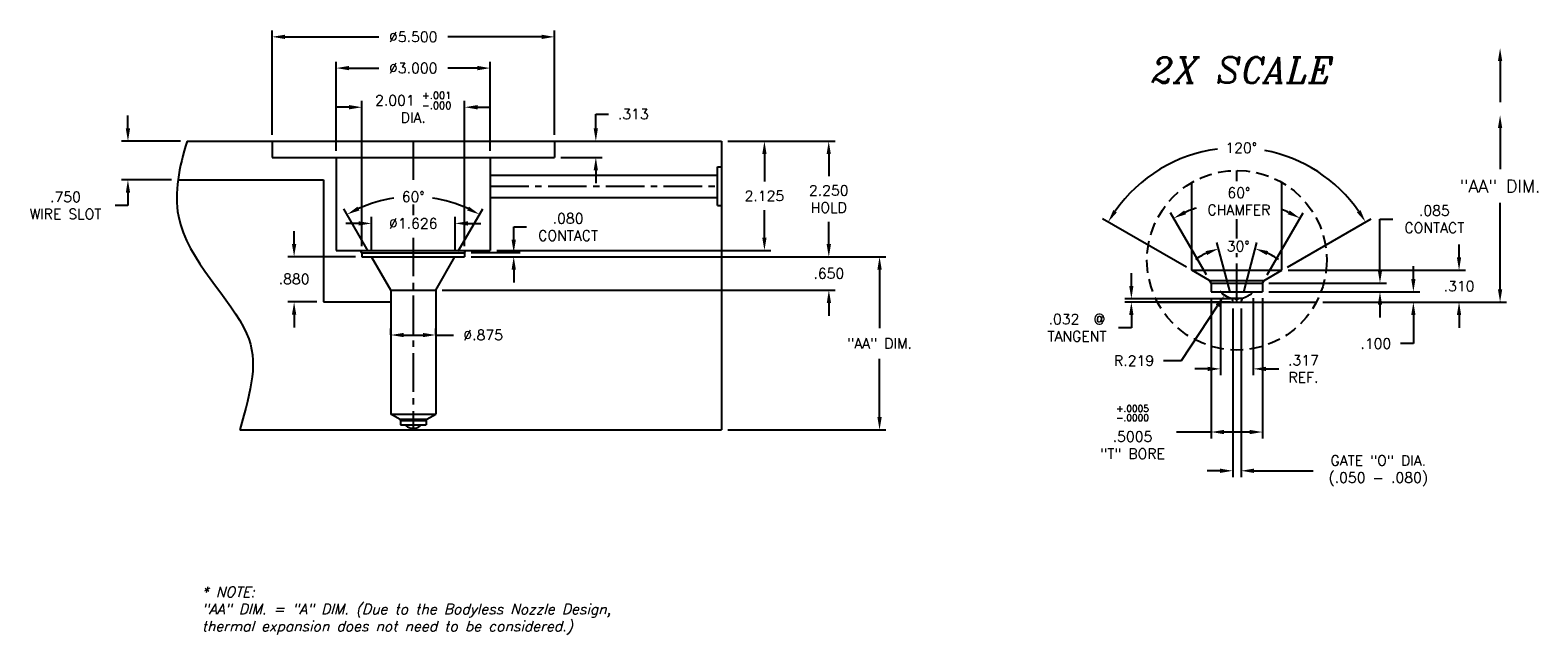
# Model space of a CAD drawing. Extents: x -55 to 76, y -100 to -24.
# Tile 16 of 22: x -9 to 21, y -59 to -47. Entities that reach past the tile are written whole.
import ezdxf
from ezdxf.enums import TextEntityAlignment as Align

# ---------------------------------------------------------------- set-up
doc = ezdxf.new("R2010")
doc.units = 0
doc.header["$MEASUREMENT"] = 0
doc.linetypes.add('CENTER2', pattern=[1.125, 0.75, -0.125, 0.125, -0.125])
doc.linetypes.add('HIDDEN', pattern=[0.375, 0.25, -0.125])
doc.layers.get('DEFPOINTS').update_dxf_attribs({"linetype": 'CONTINUOUS'})
for name, color, linetype in [('DIM_HIDDEN', 4, 'HIDDEN'), ('DIM_OSCO', 4, 'CONTINUOUS'), ('DIMENSIONS', 4, 'CONTINUOUS'), ('DSCV_BORE_CENTER', 22, 'CENTER2'), ('DSCV_BORE_SOLID', 1, 'CONTINUOUS'), ('NP_SHAPE_SOLID', 6, 'CONTINUOUS')]:
    doc.layers.add(name, color=color, linetype=linetype)
doc.styles.add('ITALIC', font='italic.shx')
doc.styles.add('ROMANS', font='romans.shx')
doc.dimstyles.new('CATALOG', dxfattribs={"dimscale": 2, "dimtxt": 0.1, "dimasz": 0.125, "dimexe": 0.0625, "dimexo": 0.0625, "dimgap": 0.09, "dimtad": 0, "dimtih": 1, "dimtoh": 1, "dimdec": 3, "dimzin": 4, "dimdsep": 46, "dimtxsty": 'ROMANS', "dimcen": 0, "dimclrd": 256, "dimclre": 256, "dimclrt": 256, "dimadec": 0, "dimazin": 0, "dimtfac": 0.7, "dimtdec": 3, "dimtofl": 0, "dimtmove": 0, "dimatfit": 3, "dimfxl": 1, "dimtolj": 1, "dimtzin": 4, "dimlwd": -1, "dimlwe": -1, "dimarcsym": 0})
doc.dimstyles.new('CATALOG_2XSCALE', dxfattribs={"dimscale": 2, "dimtxt": 0.1, "dimasz": 0.125, "dimexe": 0.0625, "dimexo": 0.0625, "dimgap": 0.09, "dimtad": 0, "dimtih": 1, "dimtoh": 1, "dimdec": 3, "dimlfac": 0.5, "dimzin": 4, "dimdsep": 46, "dimtxsty": 'ROMANS', "dimcen": 0, "dimclrd": 256, "dimclre": 256, "dimclrt": 256, "dimadec": 0, "dimazin": 0, "dimtfac": 0.7, "dimtdec": 3, "dimtofl": 0, "dimtmove": 0, "dimatfit": 3, "dimfxl": 1, "dimtolj": 1, "dimtzin": 4, "dimlwd": -1, "dimlwe": -1, "dimarcsym": 0})

# ---------------------------------------------------------------- blocks, each defined once
blk = doc.blocks.new('*D5')
at = {"layer": 'DEFPOINTS', "color": 0}
for p in [(14.614, -52.585), (14.774, -52.585), (14.774, -55.873)]:
    blk.add_point(p, dxfattribs=at)
at = {"layer": 'DIMENSIONS'}
for p, q in [((14.614, -52.71), (14.614, -55.998)), ((14.774, -52.71), (14.774, -55.998)), ((14.364, -55.873), (14.114, -55.873)), ((15.024, -55.873), (16.182, -55.873))]:
    blk.add_line(p, q, dxfattribs=at)
for points in [[(14.364, -55.831), (14.364, -55.915), (14.614, -55.873)], [(15.024, -55.831), (15.024, -55.915), (14.774, -55.873)]]:
    blk.add_solid(points, dxfattribs=at)
at = {"layer": 'DIMENSIONS', "insert": (17.447, -55.873), "char_height": 0.2, "attachment_point": 5, "style": 'ROMANS'}
blk.add_mtext('\\A1;GATE "O" DIA.\\P(.050 - .080)', dxfattribs=at)
blk = doc.blocks.new('*D19')
at = {"layer": 'DEFPOINTS', "color": 0}
for p in [(-0.343, -48.788), (-2.344, -51.622), (-0.343, -51.622)]:
    blk.add_point(p, dxfattribs=at)
at = {"layer": 'DIMENSIONS'}
for p, q in [((-2.344, -51.497), (-2.344, -48.663)), ((-0.343, -51.497), (-0.343, -48.663)), ((-2.594, -48.788), (-2.844, -48.788)), ((-0.093, -48.788), (0.157, -48.788))]:
    blk.add_line(p, q, dxfattribs=at)
for points in [[(-2.594, -48.746), (-2.594, -48.83), (-2.344, -48.788)], [(-0.093, -48.746), (-0.093, -48.83), (-0.343, -48.788)]]:
    blk.add_solid(points, dxfattribs=at)
at = {"layer": 'DIMENSIONS', "insert": (-1.344, -48.788), "char_height": 0.2, "attachment_point": 5, "style": 'ROMANS'}
blk.add_mtext('\\A1;\\A1;2.001 {\\H0.7x;\\S+.001^ -.000;\\P}DIA.', dxfattribs=at)
blk = doc.blocks.new('*D32')
at = {"layer": 'DEFPOINTS', "color": 0}
for p in [(1.406, -47.416), (-4.094, -49.452), (1.406, -49.452)]:
    blk.add_point(p, dxfattribs=at)
at = {"layer": 'DIMENSIONS'}
for p, q in [((-4.094, -49.327), (-4.094, -47.291)), ((-3.844, -47.416), (-2.014, -47.416)), ((1.156, -47.416), (-0.673, -47.416)), ((1.406, -49.327), (1.406, -47.291))]:
    blk.add_line(p, q, dxfattribs=at)
for points in [[(-3.844, -47.375), (-3.844, -47.458), (-4.094, -47.416)], [(1.156, -47.375), (1.156, -47.458), (1.406, -47.416)]]:
    blk.add_solid(points, dxfattribs=at)
at = {"layer": 'DIMENSIONS', "insert": (-1.344, -47.416), "char_height": 0.2, "attachment_point": 5, "style": 'ROMANS'}
blk.add_mtext('\\A1;%%c5.500 ', dxfattribs=at)
blk = doc.blocks.new('*D33')
at = {"layer": 'DEFPOINTS', "color": 0}
for p in [(0.156, -48.025), (-2.844, -49.765), (0.156, -49.765)]:
    blk.add_point(p, dxfattribs=at)
at = {"layer": 'DIMENSIONS'}
for p, q in [((-2.844, -49.64), (-2.844, -47.9)), ((-2.594, -48.025), (-2.014, -48.025)), ((-0.094, -48.025), (-0.673, -48.025)), ((0.156, -49.64), (0.156, -47.9))]:
    blk.add_line(p, q, dxfattribs=at)
for points in [[(-2.594, -47.983), (-2.594, -48.067), (-2.844, -48.025)], [(-0.094, -47.983), (-0.094, -48.067), (0.156, -48.025)]]:
    blk.add_solid(points, dxfattribs=at)
at = {"layer": 'DIMENSIONS', "insert": (-1.344, -48.025), "char_height": 0.2, "attachment_point": 5, "style": 'ROMANS'}
blk.add_mtext('\\A1;%%c3.000 ', dxfattribs=at)
blk = doc.blocks.new('*D34')
at = {"layer": 'DEFPOINTS', "color": 0}
for p in [(-0.531, -51.052), (-2.157, -51.702), (-0.531, -51.702)]:
    blk.add_point(p, dxfattribs=at)
at = {"layer": 'DIMENSIONS'}
for p, q in [((-2.407, -51.052), (-2.657, -51.052)), ((-2.157, -51.577), (-2.157, -50.927)), ((-0.531, -51.577), (-0.531, -50.927)), ((-0.281, -51.052), (-0.031, -51.052))]:
    blk.add_line(p, q, dxfattribs=at)
for points in [[(-2.407, -51.01), (-2.407, -51.094), (-2.157, -51.052)], [(-0.281, -51.01), (-0.281, -51.094), (-0.531, -51.052)]]:
    blk.add_solid(points, dxfattribs=at)
at = {"layer": 'DIMENSIONS', "insert": (-1.344, -51.052), "char_height": 0.2, "attachment_point": 5, "style": 'ROMANS'}
blk.add_mtext('\\A1;%%c1.626 ', dxfattribs=at)
blk = doc.blocks.new('*D35')
at = {"layer": 'DEFPOINTS', "color": 0}
for p in [(-1.781, -53.347), (-0.906, -53.227), (-0.906, -53.336)]:
    blk.add_point(p, dxfattribs=at)
at = {"layer": 'DIMENSIONS'}
for p, q in [((-1.781, -53.222), (-1.781, -53.102)), ((-0.906, -53.211), (-0.906, -53.102)), ((-1.531, -53.227), (-1.156, -53.227)), ((-0.906, -53.227), (-0.558, -53.227))]:
    blk.add_line(p, q, dxfattribs=at)
for points in [[(-1.531, -53.186), (-1.531, -53.269), (-1.781, -53.227)], [(-1.156, -53.186), (-1.156, -53.269), (-0.906, -53.227)]]:
    blk.add_solid(points, dxfattribs=at)
at = {"layer": 'DIMENSIONS', "insert": (0.018, -53.227), "char_height": 0.2, "attachment_point": 5, "style": 'ROMANS'}
blk.add_mtext('\\A1;%%c.875 ', dxfattribs=at)
blk = doc.blocks.new('*D36')
at = {"layer": 'DEFPOINTS', "color": 0}
for p in [(-0.343, -51.622), (0.612, -51.622), (-0.343, -51.702)]:
    blk.add_point(p, dxfattribs=at)
at = {"layer": 'DIMENSIONS'}
for p, q in [((0.612, -51.372), (0.612, -51.122)), ((0.612, -51.122), (0.862, -51.122)), ((-0.218, -51.622), (0.737, -51.622)), ((-0.218, -51.702), (0.737, -51.702)), ((0.612, -51.952), (0.612, -52.202))]:
    blk.add_line(p, q, dxfattribs=at)
for points in [[(0.571, -51.372), (0.654, -51.372), (0.612, -51.622)], [(0.571, -51.952), (0.654, -51.952), (0.612, -51.702)]]:
    blk.add_solid(points, dxfattribs=at)
at = {"layer": 'DIMENSIONS', "insert": (1.671, -51.122), "char_height": 0.2, "attachment_point": 5, "style": 'ROMANS'}
blk.add_mtext('\\A1;.080 \\PCONTACT', dxfattribs=at)
blk = doc.blocks.new('*D37')
at = {"layer": 'DEFPOINTS', "color": 0}
for p in [(-0.896, -50.571), (-2.157, -51.702), (-0.531, -51.702), (-1.781, -52.352), (-0.906, -52.352)]:
    blk.add_point(p, dxfattribs=at)
at = {"layer": 'DIMENSIONS'}
for p, q in [((-2.219, -51.594), (-2.695, -50.769)), ((-0.469, -51.594), (0.008, -50.769))]:
    blk.add_line(p, q, dxfattribs=at)
for start, end in [(98.3697, 114.4414), (65.5586, 81.6303)]:
    blk.add_arc((-1.344, -53.11), 2.578, start, end, dxfattribs=at)
for points in [[(-2.392, -50.8), (-2.43, -50.726), (-2.633, -50.877)], [(-0.258, -50.726), (-0.296, -50.8), (-0.055, -50.877)]]:
    blk.add_solid(points, dxfattribs=at)
at = {"layer": 'DIMENSIONS', "insert": (-1.344, -50.532), "char_height": 0.2, "attachment_point": 5, "style": 'ROMANS'}
blk.add_mtext('\\A1;60° ', dxfattribs=at)
blk = doc.blocks.new('*D38')
at = {"layer": 'DEFPOINTS', "color": 0}
for p in [(1.406, -49.452), (1.406, -49.765), (2.211, -49.765)]:
    blk.add_point(p, dxfattribs=at)
at = {"layer": 'DIMENSIONS'}
for p, q in [((2.211, -49.202), (2.211, -48.922)), ((2.211, -48.922), (2.461, -48.922)), ((1.531, -49.452), (2.336, -49.452)), ((1.531, -49.765), (2.336, -49.765)), ((2.211, -50.015), (2.211, -50.265))]:
    blk.add_line(p, q, dxfattribs=at)
for points in [[(2.169, -49.202), (2.252, -49.202), (2.211, -49.452)], [(2.169, -50.015), (2.252, -50.015), (2.211, -49.765)]]:
    blk.add_solid(points, dxfattribs=at)
at = {"layer": 'DIMENSIONS', "insert": (2.941, -48.922), "char_height": 0.2, "attachment_point": 5, "style": 'ROMANS'}
blk.add_mtext('\\A1;.313 ', dxfattribs=at)
blk = doc.blocks.new('*D39')
at = {"layer": 'DEFPOINTS', "color": 0}
for p in [(4.656, -49.452), (-0.343, -51.702), (6.746, -51.702)]:
    blk.add_point(p, dxfattribs=at)
at = {"layer": 'DIMENSIONS'}
for p, q in [((4.781, -49.452), (6.871, -49.452)), ((6.746, -49.702), (6.746, -50.131)), ((6.746, -51.452), (6.746, -51.024)), ((-0.218, -51.702), (6.871, -51.702))]:
    blk.add_line(p, q, dxfattribs=at)
for points in [[(6.705, -49.702), (6.788, -49.702), (6.746, -49.452)], [(6.705, -51.452), (6.788, -51.452), (6.746, -51.702)]]:
    blk.add_solid(points, dxfattribs=at)
at = {"layer": 'DIMENSIONS', "insert": (6.746, -50.577), "char_height": 0.2, "attachment_point": 5, "style": 'ROMANS'}
blk.add_mtext('\\A1;2.250 \\PHOLD', dxfattribs=at)
blk = doc.blocks.new('*D40')
at = {"layer": 'DEFPOINTS', "color": 0}
for p in [(4.656, -49.452), (5.494, -49.452), (0.156, -51.577)]:
    blk.add_point(p, dxfattribs=at)
at = {"layer": 'DIMENSIONS'}
for p, q in [((4.781, -49.452), (5.619, -49.452)), ((5.494, -49.702), (5.494, -50.235)), ((5.494, -51.327), (5.494, -50.795)), ((0.281, -51.577), (5.619, -51.577))]:
    blk.add_line(p, q, dxfattribs=at)
for points in [[(5.452, -49.702), (5.536, -49.702), (5.494, -49.452)], [(5.452, -51.327), (5.536, -51.327), (5.494, -51.577)]]:
    blk.add_solid(points, dxfattribs=at)
at = {"layer": 'DIMENSIONS', "insert": (5.494, -50.515), "char_height": 0.2, "attachment_point": 5, "style": 'ROMANS'}
blk.add_mtext('\\A1;2.125 ', dxfattribs=at)
blk = doc.blocks.new('*D41')
at = {"layer": 'DEFPOINTS', "color": 0}
for p in [(-0.343, -51.702), (-0.906, -52.352), (6.749, -52.352)]:
    blk.add_point(p, dxfattribs=at)
at = {"layer": 'DIMENSIONS'}
for p, q in [((6.749, -51.452), (6.749, -51.202)), ((-0.218, -51.702), (6.874, -51.702)), ((-0.781, -52.352), (6.874, -52.352)), ((6.749, -52.602), (6.749, -52.852))]:
    blk.add_line(p, q, dxfattribs=at)
for points in [[(6.708, -51.452), (6.791, -51.452), (6.749, -51.702)], [(6.708, -52.602), (6.791, -52.602), (6.749, -52.352)]]:
    blk.add_solid(points, dxfattribs=at)
at = {"layer": 'DIMENSIONS', "insert": (6.749, -52.027), "char_height": 0.2, "attachment_point": 5, "style": 'ROMANS'}
blk.add_mtext('\\A1;.650 ', dxfattribs=at)
blk = doc.blocks.new('*D42')
at = {"layer": 'DEFPOINTS', "color": 0}
for p in [(-0.343, -51.702), (4.656, -55.077), (7.736, -55.077)]:
    blk.add_point(p, dxfattribs=at)
at = {"layer": 'DIMENSIONS'}
for p, q in [((-0.218, -51.702), (7.861, -51.702)), ((7.736, -51.952), (7.736, -53.091)), ((7.736, -54.827), (7.736, -53.689)), ((4.781, -55.077), (7.861, -55.077))]:
    blk.add_line(p, q, dxfattribs=at)
for points in [[(7.694, -51.952), (7.778, -51.952), (7.736, -51.702)], [(7.694, -54.827), (7.778, -54.827), (7.736, -55.077)]]:
    blk.add_solid(points, dxfattribs=at)
at = {"layer": 'DIMENSIONS', "insert": (7.736, -53.39), "char_height": 0.2, "attachment_point": 5, "style": 'ROMANS'}
blk.add_mtext('\\A1;"AA" DIM.', dxfattribs=at)
blk = doc.blocks.new('*D43')
at = {"layer": 'DEFPOINTS', "color": 0}
for p in [(-2.344, -51.702), (-3.664, -52.582), (-3.094, -52.582)]:
    blk.add_point(p, dxfattribs=at)
at = {"layer": 'DIMENSIONS'}
for p, q in [((-3.664, -51.452), (-3.664, -51.202)), ((-2.469, -51.702), (-3.789, -51.702)), ((-3.219, -52.582), (-3.789, -52.582)), ((-3.664, -52.832), (-3.664, -53.082))]:
    blk.add_line(p, q, dxfattribs=at)
for points in [[(-3.706, -51.452), (-3.622, -51.452), (-3.664, -51.702)], [(-3.706, -52.832), (-3.622, -52.832), (-3.664, -52.582)]]:
    blk.add_solid(points, dxfattribs=at)
at = {"layer": 'DIMENSIONS', "insert": (-3.664, -52.135), "char_height": 0.2, "attachment_point": 5, "style": 'ROMANS'}
blk.add_mtext('\\A1;.880 ', dxfattribs=at)
blk = doc.blocks.new('*D44')
at = {"layer": 'DEFPOINTS', "color": 0}
for p in [(-5.749, -49.452), (-6.9, -50.202), (-5.925, -50.202)]:
    blk.add_point(p, dxfattribs=at)
at = {"layer": 'DIMENSIONS'}
for p, q in [((-6.9, -49.202), (-6.9, -48.952)), ((-5.874, -49.452), (-7.025, -49.452)), ((-6.05, -50.202), (-7.025, -50.202)), ((-6.9, -50.452), (-6.9, -50.702)), ((-6.9, -50.702), (-7.15, -50.702))]:
    blk.add_line(p, q, dxfattribs=at)
for points in [[(-6.941, -49.202), (-6.858, -49.202), (-6.9, -49.452)], [(-6.941, -50.452), (-6.858, -50.452), (-6.9, -50.202)]]:
    blk.add_solid(points, dxfattribs=at)
at = {"layer": 'DIMENSIONS', "insert": (-8.115, -50.702), "char_height": 0.2, "attachment_point": 5, "style": 'ROMANS'}
blk.add_mtext('\\A1;.750 \\PWIRE SLOT', dxfattribs=at)
blk = doc.blocks.new('*D45')
at = {"layer": 'DEFPOINTS', "color": 0}
for p in [(14.193, -52.385), (15.194, -52.385), (15.194, -55.118)]:
    blk.add_point(p, dxfattribs=at)
at = {"layer": 'DIMENSIONS'}
for p, q in [((14.193, -52.51), (14.193, -55.243)), ((15.194, -52.51), (15.194, -55.243)), ((14.193, -55.118), (13.518, -55.118)), ((14.944, -55.118), (14.443, -55.118))]:
    blk.add_line(p, q, dxfattribs=at)
for points in [[(14.443, -55.076), (14.443, -55.159), (14.193, -55.118)], [(14.944, -55.076), (14.944, -55.159), (15.194, -55.118)]]:
    blk.add_solid(points, dxfattribs=at)
at = {"layer": 'DIMENSIONS', "insert": (12.662, -55.118), "char_height": 0.2, "attachment_point": 5, "style": 'ROMANS'}
blk.add_mtext('\\A1;{\\H0.64x;\\C4;\\S+.0005^ -.0000;\\H1.25x;\\P\\H1.25x;.5005 \\P"T" BORE}', dxfattribs=at)
blk = doc.blocks.new('*D71')
at = {"layer": 'DEFPOINTS', "color": 0}
for p in [(15.569, -51.965), (16.242, -52.585), (19.02, -52.585)]:
    blk.add_point(p, dxfattribs=at)
at = {"layer": 'DIM_OSCO'}
for p, q in [((19.02, -51.715), (19.02, -51.465)), ((15.694, -51.965), (19.145, -51.965)), ((16.367, -52.585), (19.145, -52.585)), ((19.02, -52.835), (19.02, -53.085))]:
    blk.add_line(p, q, dxfattribs=at)
for points in [[(18.978, -51.715), (19.061, -51.715), (19.02, -51.965)], [(18.978, -52.835), (19.061, -52.835), (19.02, -52.585)]]:
    blk.add_solid(points, dxfattribs=at)
at = {"layer": 'DIM_OSCO', "insert": (19.02, -52.275), "char_height": 0.2, "attachment_point": 5, "style": 'ROMANS'}
blk.add_mtext('\\A1;.310 ', dxfattribs=at)
blk = doc.blocks.new('*D72')
at = {"layer": 'DEFPOINTS', "color": 0}
for p in [(14.694, -52.521), (12.639, -52.585), (14.694, -52.585)]:
    blk.add_point(p, dxfattribs=at)
at = {"layer": 'DIM_OSCO'}
for p, q in [((12.639, -52.271), (12.639, -52.021)), ((14.569, -52.521), (12.514, -52.521)), ((14.569, -52.585), (12.514, -52.585)), ((12.639, -52.835), (12.639, -53.085)), ((12.639, -53.085), (12.389, -53.085))]:
    blk.add_line(p, q, dxfattribs=at)
for points in [[(12.597, -52.271), (12.68, -52.271), (12.639, -52.521)], [(12.597, -52.835), (12.68, -52.835), (12.639, -52.585)]]:
    blk.add_solid(points, dxfattribs=at)
at = {"layer": 'DIM_OSCO', "insert": (11.58, -53.085), "char_height": 0.2, "attachment_point": 5, "style": 'ROMANS'}
blk.add_mtext('\\A1;.032  @\\PTANGENT', dxfattribs=at)
blk = doc.blocks.new('*D73')
at = {"layer": 'DEFPOINTS', "color": 0}
for p in [(15.194, -52.385), (16.242, -52.585), (18.13, -52.585)]:
    blk.add_point(p, dxfattribs=at)
at = {"layer": 'DIM_OSCO'}
for p, q in [((18.13, -52.135), (18.13, -51.885)), ((15.319, -52.385), (18.255, -52.385)), ((16.367, -52.585), (18.255, -52.585)), ((18.13, -52.835), (18.13, -53.394)), ((18.13, -53.394), (17.88, -53.394))]:
    blk.add_line(p, q, dxfattribs=at)
for points in [[(18.089, -52.135), (18.172, -52.135), (18.13, -52.385)], [(18.089, -52.835), (18.172, -52.835), (18.13, -52.585)]]:
    blk.add_solid(points, dxfattribs=at)
at = {"layer": 'DIM_OSCO', "insert": (17.4, -53.394), "char_height": 0.2, "attachment_point": 5, "style": 'ROMANS'}
blk.add_mtext('\\A1;.100 ', dxfattribs=at)
blk = doc.blocks.new('*D74')
at = {"layer": 'DEFPOINTS', "color": 0}
for p in [(15.194, -52.215), (17.48, -52.215), (15.194, -52.385)]:
    blk.add_point(p, dxfattribs=at)
at = {"layer": 'DIM_OSCO'}
for p, q in [((17.48, -51.965), (17.48, -50.969)), ((17.48, -50.969), (17.73, -50.969)), ((15.319, -52.215), (17.605, -52.215)), ((15.319, -52.385), (17.605, -52.385)), ((17.48, -52.635), (17.48, -52.885))]:
    blk.add_line(p, q, dxfattribs=at)
for points in [[(17.438, -51.965), (17.522, -51.965), (17.48, -52.215)], [(17.438, -52.635), (17.522, -52.635), (17.48, -52.385)]]:
    blk.add_solid(points, dxfattribs=at)
at = {"layer": 'DIM_OSCO', "insert": (18.539, -50.969), "char_height": 0.2, "attachment_point": 5, "style": 'ROMANS'}
blk.add_mtext('\\A1;.085 \\PCONTACT', dxfattribs=at)
blk = doc.blocks.new('*D75')
at = {"layer": 'DEFPOINTS', "color": 0}
for p in [(14.694, -52.083), (14.453, -52.45)]:
    blk.add_point(p, dxfattribs=at)
at = {"layer": 'DIM_OSCO'}
for p, q in [((13.616, -53.727), (14.316, -52.659)), ((13.267, -53.727), (13.616, -53.727))]:
    blk.add_line(p, q, dxfattribs=at)
blk.add_arc((14.694, -52.083), 0.438, 220.3943, 266.8817, dxfattribs=at)
blk.add_solid([(14.281, -52.636), (14.351, -52.682), (14.453, -52.45)], dxfattribs=at)
at = {"layer": 'DIM_OSCO', "insert": (12.692, -53.727), "char_height": 0.2, "attachment_point": 5, "style": 'ROMANS'}
blk.add_mtext('\\A1;R.219 ', dxfattribs=at)
blk = doc.blocks.new('*D76')
at = {"layer": 'DEFPOINTS', "color": 0}
for p in [(14.266, -50.659), (14.164, -52.165), (14.193, -52.215), (15.194, -52.215), (15.223, -52.165)]:
    blk.add_point(p, dxfattribs=at)
at = {"layer": 'DIM_OSCO'}
for p, q in [((14.101, -52.056), (13.401, -50.843)), ((15.286, -52.056), (15.987, -50.843))]:
    blk.add_line(p, q, dxfattribs=at)
for start, end in [(108.8027, 114.1768), (65.8232, 69.2566)]:
    blk.add_arc((14.694, -53.082), 2.461, start, end, dxfattribs=at)
for points in [[(13.705, -50.874), (13.667, -50.8), (13.463, -50.951)], [(15.72, -50.8), (15.682, -50.874), (15.924, -50.951)]]:
    blk.add_solid(points, dxfattribs=at)
at = {"layer": 'DIM_OSCO', "insert": (14.733, -50.622), "char_height": 0.2, "attachment_point": 5, "style": 'ROMANS'}
blk.add_mtext('\\A1;60° \\PCHAMFER', dxfattribs=at)
blk = doc.blocks.new('*D77')
at = {"layer": 'DEFPOINTS', "color": 0}
for p in [(13.704, -49.752), (13.819, -51.965), (14.164, -52.165), (15.223, -52.165), (15.569, -51.965)]:
    blk.add_point(p, dxfattribs=at)
at = {"layer": 'DIM_OSCO'}
for p, q in [((13.71, -51.903), (12.08, -50.962)), ((15.677, -51.903), (17.307, -50.962))]:
    blk.add_line(p, q, dxfattribs=at)
for start, end in [(97.4717, 145.0471), (34.9529, 79.1267)]:
    blk.add_arc((14.694, -52.471), 2.893, start, end, dxfattribs=at)
for points in [[(12.358, -50.836), (12.287, -50.791), (12.188, -51.024)], [(17.1, -50.791), (17.03, -50.836), (17.199, -51.024)]]:
    blk.add_solid(points, dxfattribs=at)
at = {"layer": 'DIM_OSCO', "insert": (14.778, -49.579), "char_height": 0.2, "attachment_point": 5, "style": 'ROMANS'}
blk.add_mtext('\\A1;120° ', dxfattribs=at)
blk = doc.blocks.new('*D78')
at = {"layer": 'DEFPOINTS', "color": 0}
for p in [(14.573, -51.502), (14.593, -52.51), (14.794, -52.51), (14.614, -52.585), (14.774, -52.585)]:
    blk.add_point(p, dxfattribs=at)
at = {"layer": 'DIM_OSCO'}
for p, q in [((14.561, -52.389), (14.302, -51.423)), ((14.826, -52.389), (15.085, -51.423))]:
    blk.add_line(p, q, dxfattribs=at)
for start, end in [(115.3395, 125.679), (54.321, 64.6605)]:
    blk.add_arc((14.694, -52.884), 1.387, start, end, dxfattribs=at)
for points in [[(14.085, -51.591), (14.114, -51.669), (14.335, -51.544)], [(15.273, -51.669), (15.302, -51.591), (15.053, -51.544)]]:
    blk.add_solid(points, dxfattribs=at)
at = {"layer": 'DIM_OSCO', "insert": (14.72, -51.497), "char_height": 0.2, "attachment_point": 5, "style": 'ROMANS'}
blk.add_mtext('\\A1;30° ', dxfattribs=at)
blk = doc.blocks.new('*D79')
at = {"layer": 'DEFPOINTS', "color": 0}
for p in [(14.376, -52.385), (15.011, -52.385), (15.011, -53.887)]:
    blk.add_point(p, dxfattribs=at)
at = {"layer": 'DIM_OSCO'}
for p, q in [((14.376, -52.51), (14.376, -54.012)), ((15.011, -52.51), (15.011, -54.012)), ((14.126, -53.887), (13.876, -53.887)), ((15.261, -53.887), (15.511, -53.887))]:
    blk.add_line(p, q, dxfattribs=at)
for points in [[(14.126, -53.846), (14.126, -53.929), (14.376, -53.887)], [(15.261, -53.846), (15.261, -53.929), (15.011, -53.887)]]:
    blk.add_solid(points, dxfattribs=at)
at = {"layer": 'DIM_OSCO', "insert": (15.991, -53.887), "char_height": 0.2, "attachment_point": 5, "style": 'ROMANS'}
blk.add_mtext('\\A1;.317 \\PREF.', dxfattribs=at)

msp = doc.modelspace()

# ---------------------------------------------------------------- linework, layer by layer
at = {"layer": 'DEFPOINTS'}
msp.add_point((17.40803, -52.58541), dxfattribs=at)
at = {"layer": 'DIM_HIDDEN'}
msp.add_circle((14.69358, -51.77003), 1.75, dxfattribs=at)
at = {"layer": 'DIMENSIONS'}
for p, q in [((19.81873, -47.88805), (19.81873, -48.69206)), ((19.81873, -49.19206), (19.81873, -49.99608)), ((19.81873, -52.33541), (19.81873, -50.65369)), ((16.6788, -52.58541), (19.94373, -52.58541))]:
    msp.add_line(p, q, dxfattribs=at)
msp.add_point((19.81873, -52.58541), dxfattribs=at)
for points in [[(19.77706, -47.88805), (19.8604, -47.88805), (19.81873, -47.63805)], [(19.77706, -49.19206), (19.8604, -49.19206), (19.81873, -48.94206)], [(19.77706, -52.33541), (19.8604, -52.33541), (19.81873, -52.58541)]]:
    msp.add_solid(points, dxfattribs=at)
at = {"layer": 'DSCV_BORE_CENTER'}
for p, q in [((-1.34395, -49.45223), (-1.34395, -50.31288)), ((14.69358, -50.2302), (14.69358, -50.02003)), ((0.15605, -50.32723), (4.65605, -50.32723)), ((-1.34395, -50.68087), (-1.34395, -50.88818)), ((14.69358, -51.34553), (14.69358, -50.96626)), ((-1.34395, -51.33332), (-1.34395, -55.07723)), ((14.69358, -52.58541), (14.69358, -51.63158))]:
    msp.add_line(p, q, dxfattribs=at)
at = {"layer": 'DSCV_BORE_SOLID'}
for p, q in [((-4.09395, -49.45223), (-4.09395, -49.76523)), ((1.40605, -49.45223), (1.40605, -49.76523)), ((-4.09395, -49.76523), (1.40605, -49.76523)), ((-2.84395, -49.76523), (-2.84395, -51.57723)), ((0.15605, -49.76523), (0.15605, -51.57723)), ((-5.92498, -50.20223), (-3.09395, -50.20223)), ((-3.09395, -50.20223), (-3.09395, -52.58223)), ((0.15605, -50.10873), (4.58105, -50.10873)), ((4.58105, -49.95123), (4.65605, -49.95123)), ((4.58105, -50.70323), (4.58105, -49.95123)), ((13.81858, -51.96541), (13.81858, -50.25449)), ((15.56858, -51.96541), (15.56858, -50.25449)), ((0.15605, -50.54573), (4.58105, -50.54573)), ((4.58105, -50.70323), (4.65605, -50.70323)), ((-2.84395, -51.57723), (0.15605, -51.57723)), ((-2.34445, -51.62223), (-2.37043, -51.57723)), ((-2.34445, -51.62223), (-2.34445, -51.70223)), ((-2.34445, -51.62223), (-0.34345, -51.62223)), ((-0.34345, -51.62223), (-0.31747, -51.57723)), ((-0.34345, -51.62223), (-0.34345, -51.70223)), ((-2.34445, -51.70223), (-0.34345, -51.70223)), ((-1.78145, -52.35223), (-2.15673, -51.70223)), ((-0.90645, -52.35223), (-0.53117, -51.70223)), ((13.81858, -51.96541), (15.56858, -51.96541)), ((14.16382, -52.16474), (13.81858, -51.96541)), ((14.19308, -52.21541), (14.16382, -52.16474)), ((14.16382, -52.16474), (15.22333, -52.16474)), ((14.19308, -52.21541), (14.19308, -52.38541)), ((14.19308, -52.21541), (15.19408, -52.21541)), ((15.19408, -52.21541), (15.22333, -52.16474)), ((15.19408, -52.21541), (15.19408, -52.38541)), ((15.22333, -52.16474), (15.56858, -51.96541)), ((-1.78145, -52.35223), (-1.78145, -54.76723)), ((-1.78145, -52.35223), (-0.90645, -52.35223)), ((-0.90645, -52.35223), (-0.90645, -54.76723)), ((14.19308, -52.38541), (15.19408, -52.38541)), ((14.59331, -52.50978), (14.61358, -52.58541)), ((14.59331, -52.50978), (14.79384, -52.50978)), ((14.79384, -52.50978), (14.77358, -52.58541)), ((-3.09395, -52.58223), (-1.78145, -52.58223)), ((-1.78145, -54.76723), (-0.90645, -54.76723)), ((-1.60883, -54.86689), (-1.78145, -54.76723)), ((-1.5942, -54.89223), (-1.60883, -54.86689)), ((-1.60883, -54.86689), (-1.07907, -54.86689)), ((-1.5942, -54.89223), (-1.5942, -54.97723)), ((-1.5942, -54.89223), (-1.0937, -54.89223)), ((-1.0937, -54.89223), (-1.07907, -54.86689)), ((-1.0937, -54.89223), (-1.0937, -54.97723)), ((-1.07907, -54.86689), (-0.90645, -54.76723)), ((-1.5942, -54.97723), (-1.0937, -54.97723)), ((-1.39408, -55.03941), (-1.38395, -55.07723)), ((-1.39408, -55.03941), (-1.29382, -55.03941)), ((-1.29382, -55.03941), (-1.30395, -55.07723))]:
    msp.add_line(p, q, dxfattribs=at)
for centre, radius, start, end in [((14.69358, -52.08341), 0.438, 223.590362, 256.766748), ((14.69358, -52.08341), 0.438, 265.919963, 273.947931), ((14.69358, -52.08341), 0.438, 283.233252, 316.409638), ((-1.34395, -54.82623), 0.219, 223.590362, 256.766748), ((-1.34395, -54.82623), 0.219, 265.919963, 273.947931), ((-1.34395, -54.82623), 0.219, 283.233252, 316.409638)]:
    msp.add_arc(centre, radius, start, end, dxfattribs=at)
at = {"layer": 'NP_SHAPE_SOLID'}
for p, q in [((-5.74942, -49.45223), (4.65605, -49.45223)), ((4.65605, -49.45223), (4.65605, -55.07723)), ((13.14514, -52.58541), (16.24201, -52.58541)), ((-4.71936, -55.07723), (4.65605, -55.07723))]:
    msp.add_line(p, q, dxfattribs=at)
msp.add_open_spline([(-5.74942, -49.45223), (-5.90148, -49.95437), (-6.20721, -51.38154), (-4.15385, -53.15078), (-4.50417, -54.2686), (-4.71936, -55.07723)], degree=3, knots=[0.45963617, 0.45963617, 0.45963617, 0.45963617, 1.94899443, 4.76111541, 7.10990408, 7.10990408, 7.10990408, 7.10990408], dxfattribs=at)

# ---------------------------------------------------------------- texts
at = {"layer": 'DIMENSIONS', "style": 'ITALIC'}
msp.add_text('2X SCALE', height=0.5, dxfattribs=at).set_placement((14.80445, -48.06383), align=Align.MIDDLE_CENTER)
at = {"layer": 'DIMENSIONS', "insert": (19.81873, -50.32489), "char_height": 0.25, "attachment_point": 5, "style": 'ROMANS'}
msp.add_mtext('\\A1;"AA" DIM.', dxfattribs=at)
at = {"layer": 'DIMENSIONS', "insert": (-5.46487, -58.60101), "char_height": 0.2, "width": 13.3962, "attachment_point": 4, "style": 'ITALIC'}
msp.add_mtext('* NOTE:\\P"AA" DIM. = "A" DIM. (Due to the Bodyless Nozzle Design,\\Pthermal expansion does not need to be considered.)', dxfattribs=at)

# ---------------------------------------------------------------- dimensions: what is measured, and where the dimension line sits
at = {"layer": 'DIM_OSCO'}
for base, line1, line2, picture, middle in [((13.70413, -49.75212), ((15.22333, -52.16474), (15.56858, -51.96541)), ((14.16382, -52.16474), (13.81858, -51.96541)), '*D77', (14.77834, -49.5789)), ((14.57267, -51.50201), ((14.79384, -52.50978), (14.77358, -52.58541)), ((14.59331, -52.50978), (14.61358, -52.58541)), '*D78', (14.71961, -51.49697))]:
    dim = msp.add_angular_dim_2l(base=base, line1=line1, line2=line2, dimstyle='CATALOG_2XSCALE', override={"dimpost": ' '}, dxfattribs=at)
    dim.commit()
    dim.dimension.update_dxf_attribs({"geometry": picture, "text_midpoint": middle, "dimtype": 162})
dim = msp.add_angular_dim_2l(base=(14.26625, -50.65882), line1=((15.19408, -52.21541), (15.22333, -52.16474)), line2=((14.19308, -52.21541), (14.16382, -52.16474)), text='<>\\PCHAMFER', dimstyle='CATALOG_2XSCALE', override={"dimpost": ' '}, dxfattribs=at)
dim.commit()
dim.dimension.update_dxf_attribs({"geometry": '*D76', "text_midpoint": (14.73279, -50.62175), "dimtype": 162})
for base, p1, p2, text, picture, middle in [((17.47994, -52.21541), (15.19408, -52.38541), (15.19408, -52.21541), '<>\\PCONTACT', '*D74', (18.53851, -50.96917)), ((12.63878, -52.58541), (14.69358, -52.52141), (14.69358, -52.58541), '<> @\\PTANGENT', '*D72', (11.58021, -53.08541))]:
    dim = msp.add_linear_dim(base=base, p1=p1, p2=p2, angle=90, text=text, dimstyle='CATALOG_2XSCALE', override={"dimpost": ' '}, dxfattribs=at)
    dim.commit()
    dim.dimension.update_dxf_attribs({"geometry": picture, "text_midpoint": middle, "dimtype": 160})
for base, p1, picture, middle in [((19.0198, -52.58541), (15.56858, -51.96541), '*D71', (19.0198, -52.27541)), ((18.13023, -52.58541), (15.19408, -52.38541), '*D73', (17.40023, -53.39395))]:
    dim = msp.add_linear_dim(base=base, p1=p1, p2=(16.24201, -52.58541), angle=90, dimstyle='CATALOG_2XSCALE', override={"dimpost": ' '}, dxfattribs=at)
    dim.commit()
    dim.dimension.update_dxf_attribs({"geometry": picture, "text_midpoint": middle, "dimtype": 160})
dim = msp.add_radius_dim(center=(14.69358, -52.08341), mpoint=(14.4534, -52.44969), dimstyle='CATALOG_2XSCALE', override={"dimpost": ' '}, dxfattribs=at)
dim.commit()
dim.dimension.update_dxf_attribs({"geometry": '*D75', "text_midpoint": (12.69191, -53.72679), "dimtype": 164})
dim = msp.add_linear_dim(base=(15.01081, -53.88746), p1=(14.37634, -52.38541), p2=(15.01081, -52.38541), text='<>\\PREF.', dimstyle='CATALOG_2XSCALE', override={"dimpost": ' '}, dxfattribs=at)
dim.commit()
dim.dimension.update_dxf_attribs({"geometry": '*D79', "text_midpoint": (15.99081, -53.88746), "dimtype": 160})
at = {"layer": 'DIMENSIONS'}
for base, p1, p2, text, dimstyle, override, picture, middle in [((1.40605, -47.41648), (-4.09395, -49.45223), (1.40605, -49.45223), '%%c<>', 'CATALOG', {"dimpost": ' '}, '*D32', (-1.34395, -47.41648)), ((0.15605, -48.02516), (-2.84395, -49.76523), (0.15605, -49.76523), '%%c<>', 'CATALOG', {"dimpost": ' '}, '*D33', (-1.34395, -48.02516)), ((-0.34345, -48.78803), (-2.34445, -51.62223), (-0.34345, -51.62223), '\\A1;<>{\\H0.7x;\\S+.001^ -.000;\\P}DIA.', 'CATALOG', {"dimpost": ' '}, '*D19', (-1.34395, -48.78803)), ((-0.53117, -51.05208), (-2.15673, -51.70223), (-0.53117, -51.70223), '%%c<>', 'CATALOG', {"dimpost": ' '}, '*D34', (-1.34395, -51.05208)), ((15.19408, -55.11781), (14.19308, -52.38541), (15.19408, -52.38541), '{\\H0.64x;\\C4;\\S+.0005^ -.0000;\\H1.25x;\\P\\H1.25x;<>\\P"T" BORE}', 'CATALOG_2XSCALE', {"dimdec": 4, "dimpost": ' '}, '*D45', (12.66196, -55.11781)), ((14.77358, -55.87294), (14.61358, -52.58541), (14.77358, -52.58541), 'GATE "O" DIA.\\P(.050 - .080)', 'CATALOG_2XSCALE', {"dimpost": ' '}, '*D5', (17.44745, -55.87294)), ((-0.90645, -53.22745), (-1.78145, -53.34677), (-0.90645, -53.33557), '%%c<>', 'CATALOG', {"dimpost": ' '}, '*D35', (0.0176, -53.22745))]:
    dim = msp.add_linear_dim(base=base, p1=p1, p2=p2, text=text, dimstyle=dimstyle, override=override, dxfattribs=at)
    dim.commit()
    dim.dimension.update_dxf_attribs({"geometry": picture, "text_midpoint": middle, "dimtype": 160})
for base, p1, p2, text, picture, middle in [((-6.89957, -50.20223), (-5.74942, -49.45223), (-5.92498, -50.20223), '<>\\PWIRE SLOT', '*D44', (-8.11528, -50.70223)), ((6.74647, -51.70223), (4.65605, -49.45223), (-0.34345, -51.70223), '<>\\PHOLD', '*D39', (6.74647, -50.57723))]:
    dim = msp.add_linear_dim(base=base, p1=p1, p2=p2, angle=90, text=text, dimstyle='CATALOG', override={"dimpost": ' '}, dxfattribs=at)
    dim.commit()
    dim.dimension.update_dxf_attribs({"geometry": picture, "text_midpoint": middle})
for base, p1, p2, picture, middle in [((2.21052, -49.76523), (1.40605, -49.45223), (1.40605, -49.76523), '*D38', (2.94052, -48.92154)), ((-3.66416, -52.58223), (-2.34445, -51.70223), (-3.09395, -52.58223), '*D43', (-3.66416, -52.13496))]:
    dim = msp.add_linear_dim(base=base, p1=p1, p2=p2, angle=90, dimstyle='CATALOG', override={"dimpost": ' '}, dxfattribs=at)
    dim.commit()
    dim.dimension.update_dxf_attribs({"geometry": picture, "text_midpoint": middle, "dimtype": 160})
for base, p1, p2, picture, middle in [((5.49415, -49.45223), (0.15605, -51.57723), (4.65605, -49.45223), '*D40', (5.49415, -50.51473)), ((6.74924, -52.35223), (-0.34345, -51.70223), (-0.90645, -52.35223), '*D41', (6.74924, -52.02723))]:
    dim = msp.add_linear_dim(base=base, p1=p1, p2=p2, angle=90, dimstyle='CATALOG', override={"dimpost": ' '}, dxfattribs=at)
    dim.commit()
    dim.dimension.update_dxf_attribs({"geometry": picture, "text_midpoint": middle})
dim = msp.add_angular_dim_2l(base=(-0.8963, -50.57126), line1=((-0.90645, -52.35223), (-0.53117, -51.70223)), line2=((-1.78145, -52.35223), (-2.15673, -51.70223)), dimstyle='CATALOG', override={"dimpost": ' '}, dxfattribs=at)
dim.commit()
dim.dimension.update_dxf_attribs({"geometry": '*D37', "text_midpoint": (-1.34395, -50.5321), "dimtype": 162})
for base, p2, text, picture, middle in [((0.61229, -51.62223), (-0.34345, -51.62223), '<>\\PCONTACT', '*D36', (1.67086, -51.12223)), ((7.73589, -55.07723), (4.65605, -55.07723), '"AA" DIM.', '*D42', (7.73589, -53.38973))]:
    dim = msp.add_linear_dim(base=base, p1=(-0.34345, -51.70223), p2=p2, angle=90, text=text, dimstyle='CATALOG', override={"dimpost": ' '}, dxfattribs=at)
    dim.commit()
    dim.dimension.update_dxf_attribs({"geometry": picture, "text_midpoint": middle, "dimtype": 160})

doc.saveas('drawing.dxf')
